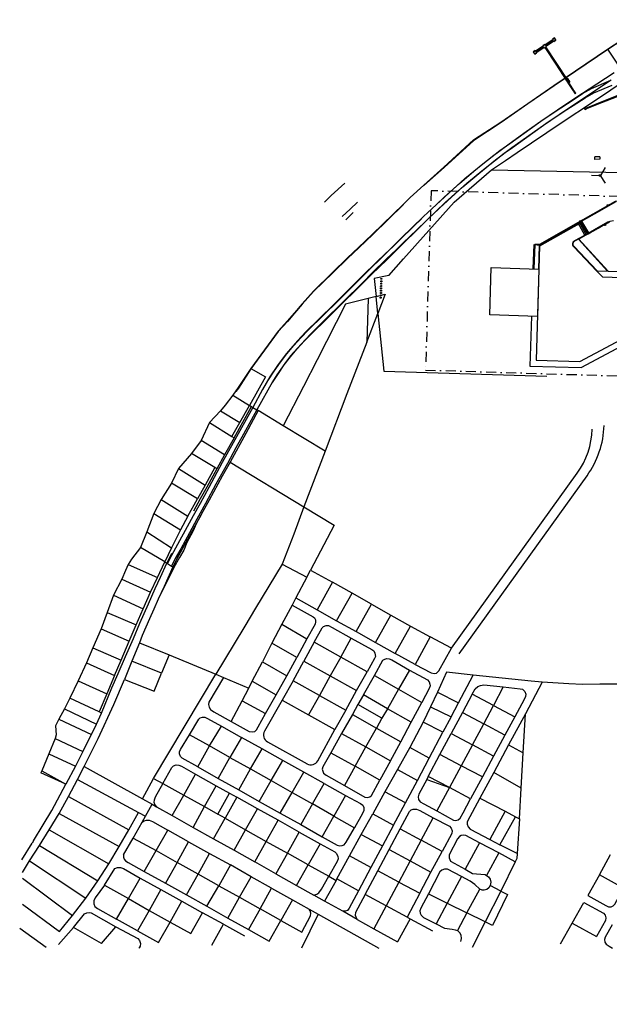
# Model space of a CAD drawing. Header units: metres. Extents: x 19327 to 24000, y 12000 to 18751.
# Tile 1 of 41: x 19327 to 20072, y 15055 to 16301. Entities that reach past the tile are written whole.
import ezdxf

# ---------------------------------------------------------------- set-up
doc = ezdxf.new("R2010")
doc.units = ezdxf.units.M
doc.linetypes.add('DASHDOT', pattern=[25.4, 12.7, -6.35, 0, -6.35])
for name, color, linetype in [('Gos-divisionline', 1, 'CONTINUOUS'), ('Keyplan-sh1$0$10-WEG', 254, 'CONTINUOUS'), ('Keyplan-sh1$0$101', 254, 'CONTINUOUS'), ('Keyplan-sh1$0$106', 254, 'CONTINUOUS'), ('Keyplan-sh1$0$107', 254, 'CONTINUOUS'), ('Keyplan-sh1$0$2', 254, 'CONTINUOUS'), ('Keyplan-sh1$0$20-KAVEL', 254, 'CONTINUOUS'), ('Keyplan-sh1$0$5-KUST', 254, 'CONTINUOUS'), ('Keyplan-sh1$0$706', 254, 'CONTINUOUS'), ('Keyplan-sh1$0$723', 254, 'CONTINUOUS'), ('Keyplan-sh1$0$725', 254, 'CONTINUOUS'), ('Keyplan-sh1$0$748', 254, 'CONTINUOUS'), ('Keyplan-sh1$0$749', 254, 'CONTINUOUS'), ('Keyplan-sh1$0$762', 254, 'CONTINUOUS'), ('Keyplan-sh1$0$779', 254, 'CONTINUOUS'), ('Keyplan-sh1$0$786', 254, 'CONTINUOUS'), ('Keyplan-sh1$0$New Runway', 2, 'CONTINUOUS'), ('Keyplan-sh1$0$RESA', 2, 'CONTINUOUS'), ('Keyplan-sh1$0$Z', 254, 'CONTINUOUS')]:
    doc.layers.add(name, color=color, linetype=linetype)

msp = doc.modelspace()

# ---------------------------------------------------------------- linework, layer by layer
at = {"layer": 'Gos-divisionline', "linetype": 'DASHDOT'}
msp.add_lwpolyline([(19839.8, 15858), (20256.3, 15845.3), (20263.2, 16072.2), (19846.8, 16084.9)], close=True, dxfattribs=at)
at = {"layer": 'Keyplan-sh1$0$10-WEG'}
msp.add_line((19704.1, 15169.4), (19780.6, 15126.5), dxfattribs=at)
for points in [[(19985.6, 16172.8), (20017.2, 16194.4), (20038.4, 16208.3), (20056.5, 16220.2), (20078.3, 16234.5)], [(19989, 16167.7), (20008.8, 16181.4), (20026.9, 16193.4), (20049.5, 16208.7), (20074.7, 16225.2)], [(19933.8, 16135.9), (19946.2, 16144.6), (19964.4, 16157.7), (19985.6, 16172.8)], [(19949.8, 16139.7), (19957.3, 16145.1), (19989, 16167.7)], [(19858.7, 16072.3), (19874.7, 16087), (19889.4, 16100.3), (19912.1, 16118.9), (19933.8, 16135.9)], [(19864.6, 16070), (19876.8, 16081), (19891.9, 16094.4), (19913.2, 16111.8), (19926.9, 16122.7), (19939.3, 16132.4), (19949.8, 16139.7)], [(19779.4, 15996.4), (19795, 16011), (19809.6, 16025.3), (19823, 16038.4), (19837.1, 16052.1), (19848.2, 16062.6), (19858.7, 16072.3)], [(19790, 15998.4), (19803.1, 16010.6), (19811.7, 16018.9), (19828.8, 16035.3), (19841.1, 16047.2), (19864.6, 16070)], [(19790, 15998.4), (19772.8, 15981.4), (19759.5, 15968), (19736.2, 15944.8)], [(19779.4, 15996.4), (19758.4, 15975.4), (19736.9, 15954.1), (19725, 15942.2)], [(19725, 15942.2), (19704.6, 15922), (19688.6, 15906.2), (19677.9, 15894.9), (19666.1, 15881.3)], [(19736.2, 15944.8), (19710.5, 15919.4), (19694.5, 15903.6), (19682.7, 15890.9), (19669.3, 15875.9)], [(19666.1, 15881.3), (19662.4, 15876.8), (19652.8, 15863.8), (19643, 15849.3), (19633.6, 15833.3), (19621.3, 15810.8)], [(19669.3, 15875.9), (19662, 15866.3), (19651.9, 15851.9), (19646.2, 15842.9), (19626.5, 15807.8)], [(19621.3, 15810.8), (19596.7, 15766), (19582.9, 15740.8)], [(19626.5, 15807.8), (19609.8, 15777), (19600, 15759.5), (19589.4, 15739.8)], [(19582.9, 15740.8), (19566, 15709.5), (19555, 15689.3), (19546.2, 15673.6)], [(19589.4, 15739.8), (19574.9, 15713.4), (19561.8, 15689.3), (19555.1, 15676.9), (19550.7, 15669.3)]]:
    msp.add_lwpolyline(points, dxfattribs=at)
at = {"layer": 'Keyplan-sh1$0$101'}
for p, q in [((20001, 16275.6), (19991.2, 16269.1)), ((19992.1, 16267.9), (20001.8, 16274.3)), ((20000.9, 16275.8), (20001, 16275.6)), ((20002.7, 16277.6), (20001, 16276.6)), ((20001.8, 16274.3), (20002.2, 16273.7)), ((20002.2, 16273.7), (20004.7, 16275.3)), ((20004.7, 16275.3), (20003.4, 16277.4)), ((19976.3, 16259.7), (19977.8, 16257.7)), ((19978.1, 16261.5), (19976.5, 16260.4)), ((19988.7, 16267.5), (19979.1, 16261)), ((19979.8, 16259.8), (19989.5, 16266.3)), ((19980.2, 16259.3), (19979.8, 16259.8)), ((19990.4, 16269.4), (19988.8, 16268.4)), ((19989.5, 16266.3), (19990, 16265.6)), ((19990, 16265.6), (19990.7, 16266)), ((19990.7, 16266), (20018.3, 16223.9)), ((19991.9, 16266.8), (19992.5, 16267.3)), ((20019.6, 16224.7), (19991.9, 16266.8)), ((19992.5, 16267.3), (19992.1, 16267.9)), ((19977.8, 16257.7), (19980.2, 16259.3)), ((20018.3, 16223.9), (20018.8, 16224.1)), ((20018.8, 16224.1), (20019.5, 16222.8)), ((20019.5, 16222.8), (20020.5, 16223.4)), ((20020.5, 16223.4), (20019.6, 16224.7))]:
    msp.add_line(p, q, dxfattribs=at)
for points in [[(20027.6, 16209.1), (20028.8, 16207.5), (20029.9, 16208.4), (20028.7, 16209.9)], [(20041.9, 16189.8), (20042.9, 16188), (20041.7, 16187.4), (20040.7, 16189.1)], [(20060, 16127.7), (20053.8, 16127.7)], [(20060, 16127.7), (20060, 16124.8), (20053.9, 16124.6), (20053.8, 16127.7)], [(20061.4, 16104.8), (20059.1, 16104.8), (20059.2, 16103.9), (20061.5, 16103.8)]]:
    msp.add_lwpolyline(points, dxfattribs=at)
for centre, radius, start, end in [((20001.4, 16276.1), 0.625, 130.3768, 209.3208), ((20003, 16277.2), 0.508, 32.0767, 122.554), ((19976.8, 16260), 0.573, 128.7467, 210.2614), ((19978.4, 16260.7), 0.778, 22.428, 109.7603), ((19989.2, 16267.9), 0.593, 129.391, 224.6653), ((19990.7, 16268.9), 0.566, 17.8001, 118.0641)]:
    msp.add_arc(centre, radius, start, end, dxfattribs=at)
at = {"layer": 'Keyplan-sh1$0$106'}
msp.add_lwpolyline([(20017.2, 16225.3), (20020.1, 16221.1), (20022.3, 16222.6), (20019.6, 16226.9)], dxfattribs=at)
at = {"layer": 'Keyplan-sh1$0$107'}
for points in [[(20020.3, 16221.4), (20019.7, 16222.3), (20019, 16223.7), (19991.8, 16265.3)], [(20020.5, 16221.6), (20019.8, 16222.5), (20019.1, 16223.8), (19991.9, 16265.5)], [(20028.5, 16208.8), (20027.1, 16210.9), (20026.7, 16211.5), (20020.3, 16221.3)], [(20021.2, 16220.5), (20027, 16211.7), (20027.3, 16211.2), (20028.7, 16209)], [(20142.1, 16200.8), (20142.4, 16207.1), (20142.4, 16208.9), (20142.4, 16213.1), (20164.8, 16212.6), (20096.3, 16214.2), (20087.9, 16210.8), (20086, 16206.5), (20062.8, 16197.2), (20041.9, 16188.9)], [(20041.8, 16188.1), (20062.9, 16196.7), (20086.6, 16206), (20089.6, 16205.9), (20092.3, 16205.8), (20093.8, 16205.9), (20126.5, 16204.8), (20126.5, 16202)]]:
    msp.add_lwpolyline(points, dxfattribs=at)
at = {"layer": 'Keyplan-sh1$0$2', "invisible_edges": 9}
for points in [[(24000.1, 11999.6), (20129, 16300.9), (20105, 16286.5), (20070.1, 16263.7)], [(24000.1, 11999.6), (20070.1, 16263.7), (20002.3, 16217.5), (19969.2, 16194.7)], [(24000.1, 11999.6), (19969.2, 16194.7), (19935.3, 16171.4), (19900.7, 16148.6)], [(24000.1, 11999.6), (19900.7, 16148.6), (19863.2, 16114.5), (19837.8, 16091.4)], [(23900.2, 12002.6), (19737.9, 16094.4), (19720.7, 16078.9), (19712, 16070.4)], [(24000.1, 11999.6), (19811.9, 16067.3), (19773.1, 16029.6), (19755.4, 16012.5)], [(24000.1, 11999.6), (19755.4, 16012.5), (19741.4, 15999.4), (19722.5, 15981.1)], [(24000.1, 11999.6), (19722.5, 15981.1), (19698.3, 15957.4), (19683.8, 15941.4)], [(24000.1, 11999.6), (19683.8, 15941.4), (19674.1, 15929.9), (19665.1, 15919.6)], [(24000.1, 11999.6), (19665.1, 15919.6), (19653.7, 15906.8), (19619, 15859.4)], [(24000.1, 11999.6), (19619, 15859.4), (19603.2, 15835.2), (19600.1, 15830.8)]]:
    msp.add_3dface(points, dxfattribs=at)
at = {"layer": 'Keyplan-sh1$0$20-KAVEL'}
for p, q in [((20000.9, 16276), (19991.1, 16269.5)), ((19992, 16268.3), (20001.7, 16274.7)), ((20003, 16278.3), (20000.4, 16276.6)), ((20000.4, 16276.6), (20000.9, 16276)), ((20001.7, 16274.7), (20002.1, 16274.1)), ((20002.1, 16274.1), (20004.6, 16275.7)), ((20004.6, 16275.7), (20003, 16278.3)), ((19978.5, 16262.2), (19975.9, 16260.5)), ((19975.9, 16260.5), (19977.6, 16258)), ((19977.6, 16258), (19980.1, 16259.7)), ((19978.9, 16261.5), (19978.5, 16262.2)), ((19988.6, 16267.9), (19978.9, 16261.5)), ((19979.7, 16260.2), (19989.5, 16266.6)), ((19980.1, 16259.7), (19979.7, 16260.2)), ((19990.7, 16270.1), (19988.3, 16268.5)), ((19988.3, 16268.5), (19988.6, 16267.9)), ((19989.5, 16266.6), (19989.9, 16266)), ((19989.9, 16266), (19990.6, 16266.4)), ((19990.6, 16266.4), (20018.2, 16224.3)), ((19991.1, 16269.5), (19990.7, 16270.1)), ((19991.9, 16267.2), (19992.4, 16267.6)), ((20019.5, 16225.1), (19991.9, 16267.2)), ((19992.4, 16267.6), (19992, 16268.3)), ((20070, 16264.1), (20083.4, 16244)), ((20022.2, 16223), (20019.4, 16227.3)), ((19876.1, 16070.3), (19923.2, 16111.3)), ((19923.2, 16111.3), (20088.6, 16108.1)), ((19812.1, 15998.6), (19876.1, 16070.3)), ((19793.3, 15977.5), (19812.1, 15998.6)), ((19767.1, 15948.5), (19765.5, 15893.1)), ((19777.3, 15951), (19767.1, 15948.5)), ((19779.7, 15929.7), (19777.3, 15951)), ((19765.5, 15893.1), (19779.7, 15929.7)), ((19779.7, 15929.7), (19787, 15856.4)), ((19787, 15856.4), (19993.1, 15850.1)), ((19596.4, 15826.1), (19617.3, 15813.3)), ((19597.9, 15772.3), (19619.9, 15811.8)), ((19605.2, 15791.5), (19617.3, 15813.3)), ((19617.3, 15813.3), (19619.9, 15811.8)), ((19619.9, 15811.8), (19621.3, 15810.8)), ((19580.7, 15806.4), (19605.2, 15791.5)), ((19621.3, 15810.8), (19626.5, 15807.8)), ((19626.5, 15807.8), (19628.3, 15806.6)), ((19659.9, 15787.5), (19628.3, 15806.6)), ((19566.9, 15791.6), (19595.1, 15774)), ((19595.1, 15774), (19605.2, 15791.5)), ((19712.8, 15755.2), (19659.9, 15787.5)), ((19595.1, 15774), (19597.9, 15772.3)), ((19585.6, 15750.5), (19556, 15768.7)), ((19597.9, 15772.3), (19585.6, 15750.5)), ((19573.3, 15734.7), (19544, 15752.3)), ((19585.6, 15750.5), (19575.9, 15733)), ((19712.8, 15755.2), (19686.1, 15684.7)), ((19592.8, 15741.6), (19686.1, 15684.7)), ((19527.6, 15733.4), (19561.4, 15712.5)), ((19573.3, 15734.7), (19561.4, 15712.5)), ((19575.9, 15733), (19573.3, 15734.7)), ((19551.6, 15694.9), (19518.7, 15715)), ((19561.4, 15712.5), (19551.6, 15694.9)), ((19505.5, 15694.2), (19539.4, 15673.1)), ((19539.4, 15673.1), (19551.6, 15694.9)), ((19496.4, 15676.5), (19530.2, 15655.6)), ((19539.4, 15673.1), (19530.2, 15655.6)), ((19487.3, 15653.1), (19518.6, 15633.2)), ((19530.2, 15655.6), (19518.6, 15633.2)), ((19510.1, 15615.2), (19479.6, 15633.4)), ((19518.6, 15633.2), (19510.1, 15615.2)), ((19518.6, 15625.7), (19512.7, 15613.6)), ((19463.8, 15612), (19500.9, 15595.6)), ((19500.9, 15595.6), (19510.1, 15615.2)), ((19510.1, 15615.2), (19512.7, 15613.6)), ((19512.7, 15613.6), (19513.7, 15613)), ((19513.7, 15613), (19518.8, 15610)), ((19658.5, 15612.2), (19689.6, 15595.9)), ((19518.8, 15610), (19520.5, 15608.8)), ((19689.6, 15595.9), (19694.4, 15604.9)), ((19694.4, 15604.9), (19722.3, 15589.4)), ((19456, 15593.5), (19491.9, 15577)), ((19491.9, 15577), (19500.9, 15595.6)), ((19689.6, 15595.9), (19675.9, 15569.6)), ((19722.3, 15589.4), (19702.8, 15554.6)), ((19746.9, 15575.6), (19722.3, 15589.4)), ((19482.9, 15556), (19491.9, 15577)), ((19727.3, 15540.8), (19746.9, 15575.6)), ((19771.5, 15561.7), (19746.9, 15575.6)), ((19445.3, 15573.2), (19482.9, 15556)), ((19675.9, 15569.6), (19671.1, 15560.4)), ((19675.9, 15569.6), (19702.8, 15554.6)), ((19437.5, 15551), (19473.8, 15535.4)), ((19473.8, 15535.4), (19482.9, 15556)), ((19671.1, 15560.4), (19658.3, 15536.3)), ((19702.8, 15554.6), (19727.3, 15540.8)), ((19752, 15527), (19771.5, 15561.7)), ((19771.5, 15561.7), (19796.1, 15547.9)), ((19727.3, 15540.8), (19752, 15527)), ((19776.6, 15513.3), (19796.1, 15547.9)), ((19796.1, 15547.9), (19820.8, 15533.9)), ((19429.8, 15530.5), (19465.2, 15514.8)), ((19465.2, 15514.8), (19473.8, 15535.4)), ((19658.3, 15536.3), (19645.6, 15512.2)), ((19658.3, 15536.3), (19689.9, 15518)), ((19752, 15527), (19776.6, 15513.3)), ((19801.4, 15499.5), (19820.8, 15533.9)), ((19820.8, 15533.9), (19845.5, 15520.3)), ((19454.9, 15490.9), (19465.2, 15514.8)), ((19478.2, 15512.8), (19468.7, 15489.7)), ((19478.2, 15512.8), (19515.6, 15497.6)), ((19645.6, 15512.2), (19633.5, 15488.6)), ((19677.3, 15494.3), (19645.6, 15512.2)), ((19689.9, 15518), (19677.3, 15494.3)), ((19699.2, 15513.5), (19686.1, 15489.6)), ((19732.6, 15494.5), (19699.2, 15513.5)), ((19732.6, 15494.5), (19745.9, 15518.6)), ((19776.6, 15513.3), (19801.4, 15499.5)), ((19845.5, 15520.3), (19826.8, 15485.6)), ((19419, 15506.3), (19454.9, 15490.9)), ((19411, 15487.7), (19446.5, 15471.6)), ((19446.5, 15471.6), (19454.9, 15490.9)), ((19468.7, 15489.7), (19459.3, 15466.4)), ((19506, 15474.3), (19468.7, 15489.7)), ((19515.6, 15497.6), (19506, 15474.3)), ((19515.6, 15497.6), (19574.6, 15473)), ((19620.6, 15464.1), (19633.5, 15488.6)), ((19633.5, 15488.6), (19664.5, 15470.9)), ((19664.5, 15470.9), (19677.3, 15494.3)), ((19672.3, 15464.9), (19686.1, 15489.6)), ((19686.1, 15489.6), (19719.4, 15471)), ((19732.6, 15494.5), (19719.4, 15471)), ((19766, 15476), (19732.6, 15494.5)), ((19826.8, 15485.6), (19801.4, 15499.5)), ((19752.7, 15452.4), (19766, 15476)), ((19819.4, 15478.3), (19805.6, 15454)), ((19400.7, 15464.8), (19437, 15448.4)), ((19446.5, 15471.6), (19437, 15448.4)), ((19496.1, 15341.3), (19574.6, 15473)), ((19574.6, 15473), (19584.4, 15468.9)), ((19584.4, 15468.9), (19616.3, 15455.5)), ((19616.3, 15455.5), (19620.6, 15464.1)), ((19620.6, 15464.1), (19651.1, 15447)), ((19651.1, 15447), (19664.5, 15470.9)), ((19672.3, 15464.9), (19658.4, 15440.2)), ((19705.6, 15446.2), (19672.3, 15464.9)), ((19719.4, 15471), (19705.6, 15446.2)), ((19719.4, 15471), (19752.7, 15452.4)), ((19761.3, 15447), (19775.1, 15471.4)), ((19775.1, 15471.4), (19805.6, 15454)), ((19881.5, 15436.8), (19900.2, 15471.9)), ((19987.4, 15463.1), (19966.2, 15423.1)), ((19430.2, 15424), (19443.4, 15455.8)), ((19608, 15439.6), (19616.3, 15455.5)), ((19738.9, 15427.8), (19752.7, 15452.4)), ((19805.6, 15454), (19791.6, 15429.4)), ((19805.6, 15454), (19835, 15437.3)), ((19854.9, 15450.5), (19846.3, 15431.9)), ((19854.9, 15450.5), (19881.5, 15436.8)), ((19937.9, 15457), (19925.7, 15433.7)), ((19427, 15425.3), (19390, 15442.8)), ((19437, 15448.4), (19427, 15425.3)), ((19593.9, 15413.2), (19608, 15439.6)), ((19606.4, 15436.5), (19608, 15439.6)), ((19608, 15439.6), (19637.7, 15423.4)), ((19658.4, 15440.2), (19636.2, 15401.1)), ((19637.7, 15423.4), (19651.1, 15447)), ((19658.4, 15440.2), (19692, 15421.8)), ((19705.6, 15446.2), (19692, 15421.8)), ((19705.6, 15446.2), (19738.9, 15427.8)), ((19761.3, 15447), (19754.3, 15434.6)), ((19791.6, 15429.4), (19761.3, 15447)), ((19821.7, 15412.4), (19835, 15437.3)), ((19898.8, 15447.8), (19886.6, 15424.7)), ((19925.7, 15433.7), (19898.8, 15447.8)), ((19383.2, 15429.2), (19423.8, 15410)), ((19430.2, 15424), (19427, 15425.3)), ((19738.9, 15427.8), (19725.3, 15403.1)), ((19754.3, 15434.6), (19747.5, 15422.3)), ((19784.7, 15417.5), (19754.3, 15434.6)), ((19791.6, 15429.4), (19784.7, 15417.5)), ((19821.7, 15412.4), (19791.6, 15429.4)), ((19846.3, 15431.9), (19836.7, 15412.3)), ((19846.3, 15431.9), (19872.1, 15419.3)), ((19872.1, 15419.3), (19881.5, 15436.8)), ((19886.6, 15424.7), (19872.2, 15398)), ((19886.6, 15424.7), (19913.4, 15410.4)), ((19913.4, 15410.4), (19925.7, 15433.7)), ((19925.7, 15433.7), (19952.8, 15419.2)), ((19376.4, 15416.2), (19417.5, 15396.9)), ((19423.8, 15410), (19430.2, 15424)), ((19593.9, 15413.2), (19616.7, 15400.5)), ((19692, 15421.8), (19725.3, 15403.1)), ((19747.5, 15422.3), (19733.7, 15398.1)), ((19747.5, 15422.3), (19778, 15404.9)), ((19784.7, 15417.5), (19778, 15404.9)), ((19808.5, 15387.7), (19821.7, 15412.4)), ((19836.7, 15412.3), (19819.8, 15380.3)), ((19861.8, 15399.7), (19836.7, 15412.3)), ((19872.1, 15419.3), (19861.8, 15399.7)), ((19952.8, 15419.2), (19940.1, 15396.1)), ((19966.2, 15423.1), (19944.9, 15383.6)), ((19963.4, 15373.6), (19966.2, 15423.1)), ((19417.5, 15396.9), (19423.8, 15410)), ((19566.9, 15382.3), (19581.7, 15407.5)), ((19581.7, 15407.5), (19607.1, 15393.2)), ((19703.6, 15363.6), (19725.3, 15403.1)), ((19764.5, 15381.1), (19778, 15404.9)), ((19778, 15404.9), (19808.5, 15387.7)), ((19899.1, 15383.7), (19913.4, 15410.4)), ((19940.1, 15396.1), (19913.4, 15410.4)), ((19371.4, 15391.6), (19406.6, 15375.2)), ((19406.6, 15375.2), (19417.5, 15396.9)), ((19566.9, 15382.3), (19541.4, 15396.6)), ((19607.1, 15393.2), (19592.6, 15367.7)), ((19633.1, 15378.5), (19607.1, 15393.2)), ((19640.1, 15387.5), (19690, 15359.6)), ((19733.7, 15398.1), (19720.3, 15373.6)), ((19733.7, 15398.1), (19764.5, 15381.1)), ((19795.4, 15363.3), (19808.5, 15387.7)), ((19844.4, 15367), (19861.8, 15399.7)), ((19858.1, 15371.6), (19872.2, 15398)), ((19872.2, 15398), (19899.1, 15383.7)), ((19940.1, 15396.1), (19925.8, 15369.6)), ((19406.6, 15375.2), (19397.1, 15356.8)), ((19551.8, 15356), (19566.9, 15382.3)), ((19592.6, 15367.7), (19566.9, 15382.3)), ((19618.6, 15353.3), (19633.1, 15378.5)), ((19659.5, 15364.1), (19633.1, 15378.5)), ((19751, 15356.7), (19764.5, 15381.1)), ((19764.5, 15381.1), (19795.4, 15363.3)), ((19819.8, 15380.3), (19804.3, 15352.5)), ((19844.4, 15367), (19819.8, 15380.3)), ((19899.1, 15383.7), (19884.9, 15357.3)), ((19925.8, 15369.6), (19899.1, 15383.7)), ((19944.9, 15383.6), (19926.1, 15348.6)), ((19944.9, 15383.6), (19963.4, 15373.6)), ((19363.7, 15372.3), (19397.1, 15356.8)), ((19577.5, 15341.3), (19592.6, 15367.7)), ((19592.6, 15367.7), (19618.6, 15353.3)), ((19644.8, 15338.5), (19659.5, 15364.1)), ((19685.8, 15349.1), (19659.5, 15364.1)), ((19720.3, 15373.6), (19751, 15356.7)), ((19795.4, 15363.3), (19782.2, 15339.2)), ((19829.5, 15338.4), (19844.4, 15367)), ((19843.3, 15343.8), (19858.1, 15371.6)), ((19884.9, 15357.3), (19858.1, 15371.6)), ((19925.8, 15369.6), (19911.7, 15343.3)), ((19960.7, 15329), (19963.4, 15373.6)), ((19354.7, 15350.7), (19385.1, 15334.1)), ((19397.1, 15356.8), (19385.1, 15334.1)), ((19400, 15339.9), (19408.4, 15356.3)), ((19408.4, 15356.3), (19482, 15315.5)), ((19551.8, 15356), (19577.5, 15341.3)), ((19603.8, 15326.9), (19618.6, 15353.3)), ((19618.6, 15353.3), (19644.8, 15338.5)), ((19751, 15356.7), (19737.4, 15332.3)), ((19782.2, 15339.2), (19751, 15356.7)), ((19804.3, 15352.5), (19788.4, 15324.2)), ((19804.3, 15352.5), (19829.5, 15338.4)), ((19884.9, 15357.3), (19870.1, 15329.6)), ((19911.7, 15343.3), (19884.9, 15357.3)), ((19385.1, 15334.1), (19353.4, 15348.3)), ((19388.3, 15318.5), (19400, 15339.9)), ((19400, 15339.9), (19477.1, 15298.2)), ((19482, 15315.5), (19496.1, 15341.3)), ((19496.1, 15341.3), (19507.8, 15334.9)), ((19534.2, 15320), (19549, 15346.6)), ((19549, 15346.6), (19575, 15332)), ((19577.5, 15341.3), (19603.8, 15326.9)), ((19629.6, 15312.1), (19644.8, 15338.5)), ((19644.8, 15338.5), (19671.4, 15323.5)), ((19671.4, 15323.5), (19685.8, 15349.1)), ((19711.8, 15334.7), (19685.8, 15349.1)), ((19814.3, 15310.4), (19829.5, 15338.4)), ((19843.3, 15343.8), (19841.4, 15339.9)), ((19841.4, 15339.9), (19870.1, 15329.6)), ((19870.1, 15329.6), (19843.3, 15343.8)), ((19911.7, 15343.3), (19896.8, 15315.4)), ((19926.1, 15348.6), (19908.6, 15316.4)), ((19960.7, 15329), (19926.1, 15348.6)), ((19507.8, 15334.9), (19534.2, 15320)), ((19560.3, 15305.6), (19575, 15332)), ((19575, 15332), (19592.1, 15322.7)), ((19603.8, 15326.9), (19629.6, 15312.1)), ((19697.1, 15309), (19711.8, 15334.7)), ((19711.8, 15334.7), (19738.6, 15319.8)), ((19870.1, 15329.6), (19854.3, 15300.1)), ((19896.8, 15315.4), (19870.1, 15329.6)), ((19958.6, 15289.9), (19960.7, 15329)), ((19376.8, 15296.9), (19388.3, 15318.5)), ((19388.3, 15318.5), (19464.6, 15276.3)), ((19482, 15315.5), (19494.3, 15308.6)), ((19482, 15315.5), (19494.3, 15308.6)), ((19519.4, 15294.4), (19534.2, 15320)), ((19534.2, 15320), (19560.3, 15305.6)), ((19577.4, 15295.8), (19592.1, 15322.7)), ((19601.4, 15317.5), (19586.4, 15290.9)), ((19592.1, 15322.7), (19601.4, 15317.5)), ((19627.3, 15302.8), (19601.4, 15317.5)), ((19656, 15297.3), (19671.4, 15323.5)), ((19671.4, 15323.5), (19697.1, 15309)), ((19738.6, 15319.8), (19723.8, 15293.6)), ((19788.4, 15324.2), (19773.1, 15296.5)), ((19814.3, 15310.4), (19788.4, 15324.2)), ((19908.6, 15316.4), (19940.4, 15299.6)), ((19485.6, 15293.3), (19494.3, 15308.6)), ((19494.3, 15308.6), (19499.8, 15305.3)), ((19499.8, 15305.3), (19519.4, 15294.4)), ((19546, 15279.3), (19560.3, 15305.6)), ((19560.3, 15305.6), (19577.4, 15295.8)), ((19612.4, 15276), (19627.3, 15302.8)), ((19653.5, 15288.4), (19627.3, 15302.8)), ((19629.6, 15312.1), (19656, 15297.3)), ((19697.1, 15309), (19682, 15282.8)), ((19723.8, 15293.6), (19697.1, 15309)), ((19799.3, 15282.1), (19814.3, 15310.4)), ((19364, 15276), (19376.8, 15296.9)), ((19376.8, 15296.9), (19452.3, 15254.9)), ((19464.6, 15276.3), (19477.1, 15298.2)), ((19477.1, 15298.2), (19485.6, 15293.3)), ((19481.7, 15286), (19485.6, 15293.3)), ((19519.4, 15294.4), (19546, 15279.3)), ((19571.7, 15264.6), (19586.4, 15290.9)), ((19586.4, 15290.9), (19577.4, 15295.8)), ((19586.4, 15290.9), (19612.4, 15276)), ((19638.3, 15261.5), (19653.5, 15288.4)), ((19680.1, 15273.4), (19653.5, 15288.4)), ((19656, 15297.3), (19682, 15282.8)), ((19709, 15267.5), (19723.8, 15293.6)), ((19723.8, 15293.6), (19750.2, 15278.9)), ((19758.6, 15270.4), (19773.1, 15296.5)), ((19773.1, 15296.5), (19799.3, 15282.1)), ((19834.4, 15263.3), (19849.6, 15291.5)), ((19940.4, 15299.6), (19921.3, 15264)), ((19933.9, 15257.3), (19953.4, 15292.6)), ((19940.4, 15299.6), (19953.4, 15292.6)), ((19953.4, 15292.6), (19958.6, 15289.9)), ((19958.6, 15289.9), (19955.7, 15246.1)), ((19351.9, 15256.5), (19364, 15276)), ((19364, 15276), (19439.6, 15233.3)), ((19452.3, 15254.9), (19464.6, 15276.3)), ((19470, 15265.7), (19481.7, 15286)), ((19499.1, 15250), (19514, 15275.9)), ((19540.2, 15261.2), (19514, 15275.9)), ((19546, 15279.3), (19571.7, 15264.6)), ((19598, 15250.3), (19612.4, 15276)), ((19612.4, 15276), (19638.3, 15261.5)), ((19682, 15282.8), (19709, 15267.5)), ((19799.3, 15282.1), (19785.3, 15256)), ((19793.8, 15251.2), (19807.7, 15277.4)), ((19807.7, 15277.4), (19834.4, 15263.3)), ((19458, 15244.6), (19470, 15265.7)), ((19470, 15265.7), (19499.1, 15250)), ((19571.7, 15264.6), (19598, 15250.3)), ((19665.1, 15246.7), (19680.1, 15273.4)), ((19680.1, 15273.4), (19706.5, 15258.6)), ((19743.9, 15243.3), (19758.6, 15270.4)), ((19758.6, 15270.4), (19785.3, 15256)), ((19834.4, 15263.3), (19820.2, 15236.9)), ((19860.9, 15248.8), (19834.4, 15263.3)), ((19921.3, 15264), (19933.9, 15257.3)), ((19329.3, 15238.4), (19342.5, 15259.5)), ((19339.2, 15236.8), (19351.9, 15256.5)), ((19344.2, 15262.1), (19342.5, 15259.5)), ((19351.9, 15256.5), (19425.7, 15211.6)), ((19439.6, 15233.3), (19452.3, 15254.9)), ((19525.8, 15235), (19540.2, 15261.2)), ((19540.2, 15261.2), (19566.7, 15246.4)), ((19598, 15250.3), (19623.9, 15235.6)), ((19623.9, 15235.6), (19638.3, 15261.5)), ((19638.3, 15261.5), (19665.1, 15246.7)), ((19706.5, 15258.6), (19691.5, 15232.1)), ((19785.3, 15256), (19770.8, 15228.6)), ((19779.6, 15224.1), (19793.8, 15251.2)), ((19793.8, 15251.2), (19820.2, 15236.9)), ((19908.2, 15259.9), (19890, 15226.2)), ((19932.3, 15246.9), (19908.2, 15259.9)), ((19955.7, 15246.1), (19933.9, 15257.3)), ((19484.2, 15223.6), (19499.1, 15250)), ((19499.1, 15250), (19525.8, 15235)), ((19552.3, 15220), (19566.7, 15246.4)), ((19566.7, 15246.4), (19593.1, 15231.7)), ((19665.1, 15246.7), (19650.4, 15220.6)), ((19691.5, 15232.1), (19665.1, 15246.7)), ((19727.8, 15214), (19743.9, 15243.3)), ((19770.8, 15228.6), (19743.9, 15243.3)), ((19846.7, 15222.5), (19860.9, 15248.8)), ((19932.3, 15246.9), (19916.8, 15218.6)), ((19953.2, 15235.5), (19932.3, 15246.9)), ((20059.7, 15219.4), (20073.8, 15244.8)), ((19330.4, 15222.3), (19339.2, 15236.8)), ((19339.2, 15236.8), (19410.5, 15189.8)), ((19425.7, 15211.6), (19439.6, 15233.3)), ((19434, 15206.1), (19447.2, 15227.1)), ((19525.8, 15235), (19510.9, 15208.9)), ((19552.3, 15220), (19525.8, 15235)), ((19593.1, 15231.7), (19578.4, 15205.3)), ((19619.2, 15216.8), (19593.1, 15231.7)), ((19650.4, 15220.6), (19623.9, 15235.6)), ((19676.8, 15205.7), (19691.5, 15232.1)), ((19691.5, 15232.1), (19717.5, 15217.5)), ((19770.8, 15228.6), (19755, 15199.2)), ((19820.2, 15236.9), (19806, 15210.1)), ((19820.2, 15236.9), (19846.7, 15222.5)), ((19953.2, 15235.5), (19934.9, 15198.5)), ((19330.4, 15215), (19393.5, 15167.6)), ((19464.3, 15189.2), (19479.1, 15215.2)), ((19479.1, 15215.2), (19505.2, 15200.6)), ((19484.2, 15223.6), (19510.9, 15208.9)), ((19537.7, 15193.8), (19552.3, 15220)), ((19578.4, 15205.3), (19552.3, 15220)), ((19604.6, 15190.8), (19619.2, 15216.8)), ((19645.1, 15202.5), (19619.2, 15216.8)), ((19650.4, 15220.6), (19676.8, 15205.7)), ((19717.5, 15217.5), (19726.8, 15212.2)), ((19727.8, 15214), (19726.8, 15212.2)), ((19755, 15199.2), (19727.8, 15214)), ((19763.6, 15194.5), (19779.6, 15224.1)), ((19806, 15210.1), (19779.6, 15224.1)), ((19832.5, 15195.9), (19846.7, 15222.5)), ((19885.5, 15217), (19867.3, 15183.4)), ((20090.3, 15202.4), (20059.7, 15219.4)), ((19410.5, 15189.8), (19425.7, 15211.6)), ((19434, 15206.1), (19464.3, 15189.2)), ((19505.2, 15200.6), (19490.5, 15174.3)), ((19505.2, 15200.6), (19531.9, 15185.8)), ((19510.9, 15208.9), (19537.7, 15193.8)), ((19563.5, 15179.5), (19578.4, 15205.3)), ((19578.4, 15205.3), (19604.6, 15190.8)), ((19630.7, 15176.3), (19645.1, 15202.5)), ((19645.1, 15202.5), (19671.6, 15187.4)), ((19676.8, 15205.7), (19698.4, 15193.6)), ((19726.8, 15212.2), (19712.2, 15185.8)), ((19806, 15210.1), (19790, 15180.2)), ((19806, 15210.1), (19832.5, 15195.9)), ((19892.2, 15171), (19908.3, 15201.1)), ((19934.9, 15198.5), (19921.6, 15205.7)), ((19393.5, 15167.6), (19410.5, 15189.8)), ((19449.3, 15163.1), (19464.3, 15189.2)), ((19464.3, 15189.2), (19490.5, 15174.3)), ((19537.7, 15193.8), (19563.5, 15179.5)), ((19590, 15164.6), (19604.6, 15190.8)), ((19604.6, 15190.8), (19630.7, 15176.3)), ((19712.2, 15185.8), (19698.4, 15193.6)), ((19790, 15180.2), (19763.6, 15194.5)), ((19832.5, 15195.9), (19816.6, 15165.7)), ((19843.5, 15195.3), (19867.3, 15183.4)), ((19934.9, 15198.5), (19915.3, 15159.7)), ((19330.4, 15182.2), (19377.1, 15147.4)), ((19516.9, 15159.5), (19531.9, 15185.8)), ((19531.9, 15185.8), (19558, 15171.2)), ((19563.5, 15179.5), (19590, 15164.6)), ((19630.7, 15176.3), (19615.8, 15150.2)), ((19656.9, 15161.5), (19630.7, 15176.3)), ((19671.6, 15187.4), (19656.9, 15161.5)), ((19671.6, 15187.4), (19692.8, 15175.7)), ((19692.8, 15175.7), (19704.1, 15169.4)), ((19735.1, 15173.1), (19712.2, 15185.8)), ((19790, 15180.2), (19774.3, 15150.9)), ((19816.6, 15165.7), (19790, 15180.2)), ((19867.3, 15183.4), (19853.3, 15157.4)), ((19867.3, 15183.4), (19892.2, 15171)), ((19377.1, 15147.4), (19393.5, 15167.6)), ((19475.8, 15148.5), (19449.3, 15163.1)), ((19490.5, 15174.3), (19475.8, 15148.5)), ((19490.5, 15174.3), (19516.9, 15159.5)), ((19543, 15145), (19558, 15171.2)), ((19584.4, 15156.6), (19558, 15171.2)), ((19590, 15164.6), (19615.8, 15150.2)), ((19704.1, 15169.4), (19683.2, 15126.5)), ((19753.2, 15162.9), (19735.1, 15173.1)), ((19820.6, 15163.5), (19804.2, 15134.3)), ((19816.6, 15165.7), (19820.6, 15163.5)), ((19820.6, 15163.5), (19848.5, 15148.4)), ((19892.2, 15171), (19880.2, 15148.9)), ((19915.3, 15159.7), (19892.2, 15171)), ((19326.7, 15151.9), (19360.1, 15127.6)), ((19394.9, 15152.6), (19375.9, 15131)), ((19430, 15132.5), (19394.9, 15152.6)), ((19430, 15132.5), (19448.2, 15153.6)), ((19502.1, 15133.4), (19516.9, 15159.5)), ((19516.9, 15159.5), (19543, 15145)), ((19569.6, 15130.1), (19584.4, 15156.6)), ((19584.4, 15156.6), (19610.8, 15142)), ((19642.2, 15135.3), (19656.9, 15161.5)), ((19656.9, 15161.5), (19683.5, 15146.7)), ((19753.2, 15162.9), (19774.3, 15150.9)), ((19774.3, 15150.9), (19804.2, 15134.3)), ((19915.3, 15159.7), (19898.7, 15127.2)), ((20010.4, 15132), (20025.2, 15158)), ((20025.2, 15158), (20055.8, 15141)), ((19475.8, 15148.5), (19502.1, 15133.4)), ((19615.8, 15150.2), (19642.2, 15135.3))]:
    msp.add_line(p, q, dxfattribs=at)
at = {"layer": 'Keyplan-sh1$0$20-KAVEL', "lineweight": -2}
for p, q in [((20018.2, 16224.3), (20020, 16221.6)), ((20018.5, 16226.7), (20019.4, 16227.3)), ((20022.2, 16223), (20020, 16221.6)), ((19872.5, 15505.9), (20031.7, 15727.7)), ((19882.2, 15498.9), (20044, 15724.3))]:
    msp.add_line(p, q, dxfattribs=at)
at = {"layer": 'Keyplan-sh1$0$20-KAVEL'}
for points in [[(20011.1, 16171), (20052.1, 16197.9), (20116.6, 16241.2)], [(19923.2, 16111.3), (19941, 16123.3), (19955.8, 16133.4), (20011.1, 16171)], [(19793.3, 15977.5), (19774.9, 15974), (19777.3, 15951)], [(19767.1, 15948.5), (19738.7, 15941.4), (19702.8, 15871.1)], [(19777.3, 15951), (19788.7, 15953.9), (19779.7, 15929.7)], [(19765.5, 15893.1), (19740.5, 15827.8), (19712.8, 15755.2)], [(19702.8, 15871.1), (19685.5, 15837.2), (19659.9, 15787.5)], [(19618.9, 15859.9), (19637.6, 15849.4), (19617.3, 15813.3)], [(19628.3, 15806.6), (19612.5, 15777.8), (19592.8, 15741.6)], [(19592.8, 15741.6), (19582.9, 15723.7), (19577.4, 15713.6)], [(19575.9, 15733), (19563.2, 15710), (19555.1, 15695.2), (19546.5, 15679.6)], [(19577.4, 15713.6), (19566.4, 15693.5), (19558.4, 15679.1), (19550.4, 15664.3), (19543.4, 15651.9)], [(19556.1, 15674.8), (19550.4, 15664.3), (19545.5, 15653.8)], [(19686.1, 15684.7), (19673.3, 15650.5), (19658.5, 15612.2)], [(19686.1, 15684.7), (19724.3, 15661.5), (19711.2, 15637), (19694.4, 15604.9)], [(19546.2, 15673.6), (19518.6, 15623.4), (19516.5, 15619.4), (19513.7, 15613)], [(19550.7, 15669.3), (19541.3, 15652.1), (19530.3, 15631.9), (19523.3, 15619.7), (19518.8, 15610)], [(19543.4, 15651.9), (19528, 15623.6), (19520.5, 15608.8)], [(19545.5, 15653.8), (19538.2, 15639.7), (19534.3, 15630.2), (19528.6, 15620.7), (19521.6, 15608)], [(19470.5, 15518.3), (19478.7, 15537.7), (19489.7, 15562.3), (19497.9, 15581.5), (19504.6, 15595.7), (19512.7, 15613.6)], [(19658.5, 15612.2), (19624.9, 15556.7), (19611.3, 15534)], [(19520.5, 15608.8), (19509.4, 15584.3), (19501.8, 15567.9), (19496.2, 15555.5)], [(19521.6, 15608), (19511.9, 15588.3), (19501.8, 15567.9), (19496.2, 15555.5)], [(19496.2, 15555.5), (19490.8, 15543.3), (19481.7, 15522.2), (19478.2, 15512.8)], [(19671.1, 15560.4), (19697.6, 15545.9), (19699.3, 15544.6), (19700.6, 15542), (19700.9, 15539.2), (19700.3, 15536.6), (19689.9, 15518)], [(19611.3, 15534), (19585.8, 15491.4), (19574.6, 15473)], [(19699.2, 15513.5), (19709.2, 15531.8), (19711, 15533.5), (19714.2, 15534.7), (19717, 15534.6), (19721.6, 15532.2), (19745.9, 15518.6)], [(19443.4, 15455.8), (19451.4, 15473.9), (19460.4, 15495.4), (19470.5, 15518.3)], [(19745.9, 15518.6), (19772, 15504.5), (19774.4, 15502.6), (19775.8, 15499.6), (19776.4, 15495.5), (19775.4, 15493.1), (19766, 15476)], [(19826.8, 15485.6), (19847, 15474.7), (19850.7, 15474), (19853.8, 15474.6), (19856.5, 15477.4), (19872.5, 15505.9), (19845.5, 15520.3)], [(19775.1, 15471.4), (19786, 15490.7), (19788.3, 15492.2), (19791, 15492.9), (19794, 15492.7), (19797.1, 15491.1), (19819.4, 15478.3)], [(19819.4, 15478.3), (19842.1, 15465.9), (19844.4, 15463.4), (19845.4, 15460.5), (19845.5, 15458.2), (19844.6, 15455.2), (19835, 15437.3)], [(19900.2, 15471.9), (19866.4, 15475.6), (19854.9, 15450.5)], [(19408.4, 15356.3), (19425.9, 15391.7), (19445.8, 15434.6), (19459.3, 15466.4)], [(19459.3, 15466.4), (19496.7, 15451.7), (19506, 15474.3)], [(19584.4, 15468.9), (19565.8, 15437.6), (19565.5, 15434.6), (19566.1, 15431.3), (19567.9, 15428.6), (19572.1, 15425.5), (19593.9, 15413.2)], [(19987.4, 15463.1), (19973.4, 15464.1), (19900.2, 15471.9)], [(20038.1, 15460.1), (20021.1, 15460.8), (19987.4, 15463.1)], [(19898.8, 15447.8), (19902.6, 15454.4), (19906, 15457.7), (19909.4, 15459), (19913.7, 15459.7), (19937.9, 15457)], [(19937.9, 15457), (19959.5, 15454.8), (19962.5, 15454), (19965.2, 15451.4), (19966.5, 15447.9), (19966.2, 15444.7), (19964.6, 15441.2), (19952.8, 15419.2)], [(20169.1, 15459.9), (20099.1, 15460.7), (20060.2, 15460.3), (20038.1, 15460.1)], [(19541.4, 15396.6), (19553, 15416.4), (19554.9, 15417.9), (19557.8, 15418.7), (19560.9, 15418.6), (19564, 15417.2), (19581.7, 15407.5)], [(19616.7, 15400.5), (19621, 15400.1), (19623.9, 15400.7), (19626.1, 15402.8), (19628.4, 15406.6), (19637.7, 15423.4)], [(19551.8, 15356), (19532.2, 15366.7), (19530.2, 15368.9), (19528.9, 15372.3), (19528.9, 15374.9), (19530.1, 15378), (19541.4, 15396.6)], [(19720.3, 15373.6), (19709.9, 15355.7), (19709.3, 15352.8), (19709.8, 15350.3), (19711, 15347.9), (19714.3, 15345.5), (19737.4, 15332.3)], [(19507.8, 15334.9), (19518.9, 15355), (19521.3, 15357.1), (19524.5, 15358.4), (19528, 15358.1), (19531.2, 15356.7), (19549, 15346.6)], [(19737.4, 15332.3), (19763, 15317.7), (19766.4, 15317.1), (19769.5, 15317.8), (19771.6, 15319.7), (19782.2, 15339.2)], [(19841.4, 15339.9), (19831.2, 15321.2), (19830.5, 15318), (19831, 15314.6), (19832.9, 15311.8), (19837.6, 15309), (19854.3, 15300.1)], [(19344.2, 15262.1), (19356.5, 15282.5), (19367.5, 15300.8), (19385.1, 15334.1)], [(19507.8, 15334.9), (19498, 15317.5), (19496.7, 15313.9), (19496.5, 15311.1), (19497.7, 15307.8), (19499.8, 15305.3)], [(19738.6, 15319.8), (19757.6, 15309.5), (19760.4, 15307.3), (19762, 15304.4), (19761.8, 15300.6), (19760.2, 15296.9), (19750.2, 15278.9)], [(19854.3, 15300.1), (19875.2, 15288.5), (19878.3, 15288), (19881, 15288.7), (19883.7, 15290.9), (19887.5, 15297.5), (19896.8, 15315.4)], [(19908.6, 15316.4), (19892.3, 15286.3), (19892.3, 15283.3), (19893.6, 15280.1), (19896.2, 15277.2), (19921.3, 15264)], [(19807.7, 15277.4), (19819.7, 15299.4), (19821.6, 15301.5), (19824.3, 15302.5), (19828.2, 15302.4), (19832.6, 15300.6), (19849.6, 15291.5)], [(19481.7, 15286), (19484.3, 15287.6), (19487.1, 15288.5), (19490.4, 15288.6), (19494.5, 15286.9), (19514, 15275.9)], [(19849.6, 15291.5), (19870, 15280.7), (19872.2, 15278.4), (19873.6, 15274.9), (19873.1, 15271.5), (19860.9, 15248.8)], [(19709, 15267.5), (19727.9, 15256.9), (19731.4, 15256.1), (19734.6, 15256.2), (19737.1, 15257.4), (19739.6, 15260.7), (19750.2, 15278.9)], [(19908.2, 15259.9), (19890.6, 15269.2), (19888, 15269.5), (19885, 15268.8), (19882.7, 15267.6), (19880.4, 15264.6), (19869.6, 15244.4), (19869.8, 15240.6), (19871.5, 15236.7), (19890, 15226.2)], [(19706.5, 15258.6), (19725, 15248.4), (19727, 15246.7), (19729, 15242.9), (19729.2, 15239.3), (19727.9, 15236.1), (19717.5, 15217.5)], [(19458, 15244.6), (19458.1, 15241.7), (19458.9, 15239), (19460.4, 15236.9), (19463.8, 15234.8), (19484.2, 15223.6)], [(19955.7, 15246.1), (19955.3, 15240), (19953.2, 15235.5)], [(19447.2, 15227.1), (19450.5, 15228.5), (19454.2, 15228.7), (19457.8, 15227.2), (19479.1, 15215.2)], [(19885.5, 15217), (19867.8, 15226.5), (19864, 15226.5), (19860.6, 15225.1), (19858.1, 15222.9), (19843.5, 15195.3)], [(19890, 15226.2), (19899.4, 15220.8), (19904.3, 15220.6), (19915.2, 15219.5), (19916.8, 15218.6)], [(19698.4, 15193.6), (19702.3, 15194.6), (19705.1, 15196.3), (19708.4, 15201.2), (19717.5, 15217.5)], [(19908.3, 15201.1), (19902, 15206.9), (19896.2, 15211.3), (19885.5, 15217)], [(19916.8, 15218.6), (19919.3, 15216.8), (19921.5, 15213.6), (19922.4, 15209.9), (19921.6, 15205.7)], [(20059.7, 15219.4), (20045, 15193.1), (20067.6, 15180.3), (20071.3, 15178.8), (20074.4, 15178.9), (20077.2, 15180.1), (20079.1, 15182), (20090.3, 15202.4)], [(19434, 15206.1), (19422.3, 15190), (19420.4, 15186.3), (19420.3, 15182.7), (19421.8, 15179.2), (19424.9, 15176.7), (19449.3, 15163.1)], [(19921.6, 15205.7), (19919.8, 15202.6), (19917.4, 15200.8), (19914.1, 15199.9), (19911.4, 15200), (19908.3, 15201.1)], [(19755, 15199.2), (19743.2, 15176.9), (19741.1, 15174.3), (19738.3, 15173.2), (19735.1, 15173.1)], [(19763.6, 15194.5), (19751.4, 15171.6), (19750.9, 15168.4), (19751.5, 15165.9), (19753.2, 15162.9)], [(19843.5, 15195.3), (19833.7, 15177.2), (19832.7, 15173.6), (19833.1, 15170.8), (19834.4, 15168.2), (19837.4, 15165.4), (19853.3, 15157.4)], [(19934.9, 15198.5), (19943.6, 15194.2), (19924.3, 15155.3), (19915.3, 15159.7)], [(19683.5, 15146.7), (19694.5, 15167.2), (19694.9, 15170.8), (19694, 15173.6), (19692.8, 15175.7)], [(20025.2, 15158), (20039.8, 15184.2), (20064.8, 15170.6), (20067, 15168.1), (20067.9, 15164.7), (20067.2, 15161.3), (20055.8, 15141)], [(19394.9, 15152.6), (19408.7, 15169.8), (19411.4, 15171.3), (19414.4, 15171.7), (19417, 15171.2), (19448.2, 15153.6)], [(19448.2, 15153.6), (19476, 15138.6), (19478.4, 15136.2), (19479.6, 15132.5), (19479, 15129.1), (19477.8, 15126.8), (19477.5, 15126.5)], [(19853.3, 15157.4), (19864, 15151.9), (19873.5, 15150.6), (19877.3, 15149.8), (19880.2, 15148.9)], [(20075.7, 15156.1), (20067, 15140.5), (20066.1, 15137.5), (20066.7, 15133.9), (20068.1, 15131.6), (20071.9, 15129), (20076.4, 15126.5)], [(19884.4, 15135), (19885.3, 15138.7), (19885, 15142.9), (19883.3, 15145.9), (19880.2, 15148.9)]]:
    msp.add_lwpolyline(points, dxfattribs=at)
at = {"layer": 'Keyplan-sh1$0$20-KAVEL', "lineweight": -2}
for centre, radius in [((19950.6, 15791.4), 115), ((19950.5, 15786), 100)]:
    msp.add_arc(centre, radius, 324.3238, 358.3065, dxfattribs=at)
at = {"layer": 'Keyplan-sh1$0$20-KAVEL'}
for centre, start, end in [((19644.9, 15396.2), 150.4997, 240.8363), ((19694.8, 15368.4), 240.8363, 331.2553)]:
    msp.add_arc(centre, 10, start, end, dxfattribs=at)
at = {"layer": 'Keyplan-sh1$0$5-KUST'}
for p, q in [((19653.5, 15907.3), (19618.9, 15859.9)), ((19580.7, 15806.4), (19566.9, 15791.6)), ((19566.9, 15791.6), (19556, 15768.7)), ((19556, 15768.7), (19544, 15752.3)), ((19544, 15752.3), (19527.6, 15733.4)), ((19527.6, 15733.4), (19518.7, 15715)), ((19518.7, 15715), (19505.5, 15694.2)), ((19505.5, 15694.2), (19496.4, 15676.5)), ((19496.4, 15676.5), (19487.3, 15653.1)), ((19487.3, 15653.1), (19479.6, 15633.4)), ((19456, 15593.5), (19445.3, 15573.2)), ((19445.3, 15573.2), (19437.5, 15551)), ((19437.5, 15551), (19429.8, 15530.5)), ((19429.8, 15530.5), (19419, 15506.3)), ((19419, 15506.3), (19411, 15487.7)), ((19411, 15487.7), (19400.7, 15464.8)), ((19400.7, 15464.8), (19390, 15442.8)), ((19390, 15442.8), (19383.2, 15429.2)), ((19383.2, 15429.2), (19376.4, 15416.2)), ((19371.4, 15391.6), (19363.7, 15372.3)), ((19363.7, 15372.3), (19354.7, 15350.7)), ((19354.7, 15350.7), (19353.4, 15348.3))]:
    msp.add_line(p, q, dxfattribs=at)
for points in [[(20070, 16264.1), (20104.8, 16287), (20128.9, 16301.3)], [(19969, 16195.2), (20002.2, 16217.9), (20070, 16264.1)], [(19900.5, 16149.1), (19935.1, 16171.8), (19969, 16195.2)], [(19811.8, 16067.8), (19820.5, 16076.2), (19837.7, 16091.8), (19863, 16114.9), (19900.5, 16149.1)], [(19741.3, 15999.9), (19755.2, 16012.9), (19772.9, 16030.1), (19811.8, 16067.8)], [(19741.3, 15999.9), (19722.3, 15981.6), (19698.1, 15957.8), (19683.7, 15941.8), (19674, 15930.4), (19664.9, 15920), (19653.5, 15907.3)], [(19618.9, 15859.9), (19603, 15835.7), (19596.4, 15826.1)], [(19596.4, 15826.1), (19586.4, 15813.5), (19580.7, 15806.4)], [(19479.6, 15633.4), (19467.9, 15618.7), (19463.8, 15612)], [(19463.8, 15612), (19460.4, 15604.4), (19456, 15593.5)], [(19376.4, 15416.2), (19371.8, 15407.7), (19373, 15396.4), (19371.4, 15391.6)]]:
    msp.add_lwpolyline(points, dxfattribs=at)
at = {"layer": 'Keyplan-sh1$0$706'}
for points in [[(19983.9, 16015.4), (20034.1, 16044)], [(19984.1, 16015.3), (20034.1, 16043.9)], [(19984.2, 16015.2), (20034.2, 16043.8)], [(19984.4, 16015.2), (20034.3, 16043.6)], [(20028.5, 16021.8), (20042.8, 16029.5)], [(20028.6, 16021.7), (20042.9, 16029.4)], [(20028.6, 16021.6), (20043, 16029.2)], [(20028.7, 16021.4), (20043, 16029.1)], [(19983, 15985.8), (19983.9, 16015.4)], [(19983.1, 15985.8), (19984.1, 16015.3)], [(19983.3, 15985.8), (19984.2, 16015.2)], [(19983.4, 15985.8), (19984.4, 16015.2)], [(20027.3, 16014), (20056.1, 15983.6)], [(20027.4, 16014.1), (20056.3, 15983.6)], [(20027.5, 16014.2), (20056.5, 15983.6)], [(20027.6, 16014.3), (20056.7, 15983.6)]]:
    msp.add_lwpolyline(points, dxfattribs=at)
for points in [[(20025.9, 16019, 0.056817), (20025.6, 16017.5)], [(20025.6, 16017.5, 0.070353), (20025.8, 16016.1)], [(20026, 16019, 0.056817), (20025.8, 16017.5)], [(20025.8, 16017.5, 0.069636), (20025.9, 16016.1)], [(20025.8, 16016.1, 0.088722), (20027.3, 16013.9)], [(20026.8, 16020.6, 0.129949), (20025.9, 16019)], [(20026.1, 16018.9, 0.056817), (20025.9, 16017.5)], [(20025.9, 16017.5, 0.068877), (20026.1, 16016.2)], [(20025.9, 16016.1, 0.088249), (20027.4, 16014.1)], [(20026.9, 16020.5, 0.129949), (20026, 16019)], [(20027, 16020.4, 0.129949), (20026.1, 16018.9)], [(20026.3, 16018.9, 0.056817), (20026.1, 16017.5)], [(20026.1, 16017.5, 0.068072), (20026.2, 16016.2)], [(20026.1, 16016.2, 0.087753), (20027.5, 16014.2)], [(20026.2, 16016.2, 0.087233), (20027.6, 16014.3)], [(20027.1, 16020.3, 0.129949), (20026.3, 16018.9)], [(20028.5, 16021.8, 0.106724), (20026.8, 16020.6)], [(20028.6, 16021.7, 0.106724), (20026.9, 16020.5)], [(20028.7, 16021.6, 0.106724), (20027, 16020.4)], [(20028.7, 16021.4, 0.106724), (20027.1, 16020.3)]]:
    msp.add_lwpolyline(points, format="xyb", dxfattribs=at)
at = {"layer": 'Keyplan-sh1$0$723'}
for centre in [(20070.3, 16066.2), (20035.4, 16046.1), (20066.7, 16041.8)]:
    msp.add_circle(centre, 1, dxfattribs=at)
at = {"layer": 'Keyplan-sh1$0$725'}
for points in [[(20033.1, 16023.5), (20069.9, 15983.2)], [(19783.3, 15974), (19784.5, 15974), (19784.5, 15972.8), (19783.3, 15972.8), (19783.3, 15974)], [(19784.1, 15960.8), (19782.9, 15960.8), (19783, 15962.1), (19784.2, 15962), (19784.1, 15960.8)], [(19783.1, 15965), (19784.3, 15965), (19784.2, 15963.8), (19783, 15963.8), (19783.1, 15965)], [(19783, 15963.8), (19783.1, 15965), (19784.3, 15965), (19784.2, 15963.8), (19783, 15963.8)], [(19783.1, 15966.8), (19783.1, 15968), (19784.3, 15968), (19784.3, 15966.8), (19783.1, 15966.8)], [(19783.2, 15969.8), (19783.2, 15971), (19784.5, 15971), (19784.4, 15969.8), (19783.2, 15969.8)], [(19782.6, 15950.1), (19783.8, 15950.1), (19783.8, 15948.9), (19782.6, 15948.9), (19782.6, 15950.1)], [(19782.7, 15951.9), (19782.7, 15953.1), (19783.9, 15953.1), (19783.9, 15951.8), (19782.7, 15951.9)], [(19782.8, 15957.9), (19782.9, 15959.1), (19784.1, 15959), (19784.1, 15957.8), (19782.8, 15957.9)], [(19782.8, 15956.1), (19784, 15956), (19784, 15954.8), (19782.8, 15954.9), (19782.8, 15956.1)]]:
    msp.add_lwpolyline(points, dxfattribs=at)
at = {"layer": 'Keyplan-sh1$0$748', "ltscale": 7500}
for p, q in [((20041.2, 16028.7), (20032.6, 16043.7)), ((20042.9, 16029.7), (20034.4, 16044.8))]:
    msp.add_line(p, q, dxfattribs=at)
at = {"layer": 'Keyplan-sh1$0$748'}
for p, q in [((20044.4, 16030.6), (20035.9, 16045.6)), ((20046.2, 16031.6), (20037.6, 16046.6))]:
    msp.add_line(p, q, dxfattribs=at)
at = {"layer": 'Keyplan-sh1$0$749'}
for points in [[(20049.8, 16214.3), (20074.1, 16225)], [(20038.4, 16207.8), (20049.8, 16214.3)], [(20052.8, 16208.9), (20075.8, 16218.6)], [(20010.7, 16189.6), (20027.6, 16200.8)], [(20027.6, 16200.8), (20038.4, 16207.8)], [(20031, 16195.9), (20041.8, 16202.6)], [(20041.8, 16202.6), (20052.8, 16208.9)], [(19988.6, 16174.9), (20010.7, 16189.6)], [(20013.9, 16184.7), (20031, 16195.9)], [(19967.1, 16159.9), (19988.6, 16174.9)], [(19992.1, 16169.9), (20013.9, 16184.7)], [(19945.4, 16144.4), (19967.1, 16159.9)], [(19970.5, 16154.9), (19992.1, 16169.9)], [(19949.1, 16139.6), (19970.5, 16154.9)], [(19924.5, 16128.7), (19945.4, 16144.4)], [(19928.2, 16123.9), (19949.1, 16139.6)], [(19903.6, 16111.6), (19924.5, 16128.7)], [(19907.3, 16106.8), (19928.2, 16123.9)], [(19882.9, 16094.1), (19903.6, 16111.6)], [(19887.1, 16089.7), (19907.3, 16106.8)], [(19863.5, 16076.6), (19882.9, 16094.1)], [(19867.7, 16072.1), (19887.1, 16089.7)], [(19853.7, 16067.5), (19863.5, 16076.6)], [(19734.6, 16052.4), (19744.4, 16061.6)], [(19744.4, 16061.6), (19753.8, 16070.5)], [(19848.5, 16054.2), (19857.9, 16063.1)], [(19857.9, 16063.1), (19867.7, 16072.1)], [(19738.9, 16048), (19748.5, 16057.3)], [(19825.4, 16040.3), (19834.6, 16049.3)], [(19806.5, 16021.8), (19825.4, 16040.3)], [(19810.7, 16017.3), (19829.6, 16035.9)], [(19829.6, 16035.9), (19838.8, 16045)], [(19786.4, 16002), (19806.5, 16021.8)], [(19790.7, 15997.6), (19810.7, 16017.3)], [(19767.5, 15983.4), (19786.4, 16002)], [(19771.5, 15978.8), (19790.7, 15997.6)], [(19748.5, 15964.4), (19767.5, 15983.4)], [(19752.8, 15960.2), (19771.5, 15978.8)], [(19729.7, 15945.9), (19748.5, 15964.4)], [(19733.9, 15941.6), (19752.8, 15960.2)], [(19710.4, 15926.9), (19729.7, 15945.9)], [(19714.5, 15922.5), (19733.9, 15941.6)], [(19691.9, 15908.7), (19710.4, 15926.9)], [(19696, 15904.2), (19714.5, 15922.5)], [(19673.3, 15889.2), (19682.3, 15898.9)], [(19682.3, 15898.9), (19691.9, 15908.7)], [(19686.9, 15894.8), (19692.7, 15900.9)], [(19692.7, 15900.9), (19696, 15904.2)], [(19664.4, 15878.4), (19673.3, 15889.2)], [(19677.7, 15885), (19686.9, 15894.8)], [(19656.4, 15868), (19664.4, 15878.4)], [(19661.3, 15864.4), (19669.3, 15874.9)], [(19669.3, 15874.9), (19677.7, 15885)], [(19648.6, 15856.7), (19656.4, 15868)], [(19653.8, 15853.6), (19661.3, 15864.4)], [(19641.4, 15845.5), (19648.6, 15856.7)], [(19646.5, 15842.3), (19653.8, 15853.6)]]:
    msp.add_lwpolyline(points, dxfattribs=at)
at = {"layer": 'Keyplan-sh1$0$762'}
msp.add_circle((20061.2, 16104.2), 0.35, dxfattribs=at)
at = {"layer": 'Keyplan-sh1$0$779'}
for points in [[(20034.2, 16044.7), (20063, 16061.1)], [(20063, 16061.1), (20080.9, 16071.2)], [(19984.2, 16016.2), (20035.7, 16045.5)], [(20033.1, 16023.5), (20066.3, 16042.4)], [(20066.3, 16042.4), (20072.5, 16045.2)], [(19976, 15986), (19977.2, 16016.7)], [(19977.2, 16016.7), (19984.2, 16016.2)]]:
    msp.add_lwpolyline(points, dxfattribs=at)
for points in [[(20052.1, 16034.2, 0.001012), (20057.9, 16037.5)], [(20057.9, 16037.5, 0.000577), (20066.7, 16042.6)], [(20068.3, 16043.4, 0.003311), (20066.7, 16042.6)], [(20069.5, 16044, 0.027471), (20068.3, 16043.4)], [(20072.1, 16045, 0.013183), (20069.5, 16044)], [(20042.8, 16029.5, 0.000645), (20051.9, 16034.6, 0.000645)], [(20043, 16029.1, 0.000645), (20052.1, 16034.2)]]:
    msp.add_lwpolyline(points, format="xyb", dxfattribs=at)
at = {"layer": 'Keyplan-sh1$0$786'}
for points in [[(20067.1, 16114.4), (20061.2, 16104.2)], [(20049.6, 16104.4), (20061.2, 16104.2)], [(20067.2, 16094.5), (20061.2, 16104.2)]]:
    msp.add_lwpolyline(points, dxfattribs=at)
at = {"layer": 'Keyplan-sh1$0$New Runway'}
for p, q in [((19983, 15985.8), (19979.5, 15870.4)), ((20056.1, 15983.6), (20063.4, 15975.9)), ((20056.1, 15983.6), (20169.1, 15980.2)), ((20056.1, 15983.6), (20063.4, 15975.9)), ((20063.4, 15975.9), (20162.5, 15972.9)), ((19973.7, 15926.1), (19971.7, 15863.1)), ((20034.9, 15868.7), (20147.2, 15929)), ((20036.7, 15861.1), (20147.7, 15920.8)), ((19971.7, 15863.1), (20036.7, 15861.1)), ((19979.5, 15870.4), (20034.9, 15868.7))]:
    msp.add_line(p, q, dxfattribs=at)
at = {"layer": 'Keyplan-sh1$0$RESA', "linetype": 'Continuous'}
for p, q in [((19921.2, 15927.7), (19923, 15987.7)), ((19923, 15987.7), (19983, 15985.8)), ((19983, 15985.8), (19981.2, 15925.9)), ((19981.2, 15925.9), (19921.2, 15927.7))]:
    msp.add_line(p, q, dxfattribs=at)
at = {"layer": 'Keyplan-sh1$0$Z'}
msp.add_line((20038.7, 16048.1), (19983.7, 16016.9), dxfattribs=at)
for points in [[(20096.1, 16108.2), (20096.1, 16079.7), (20095.6, 16077.2), (20094.1, 16074.7), (20092.6, 16073.5), (20079.5, 16071.1), (20038.7, 16048.1)], [(20077.3, 16046.9), (20073, 16046.1), (20069.8, 16045), (20033, 16023.9), (20070.8, 15983.2)], [(19983.7, 16016.9), (19978.2, 16017), (19976.8, 15986)]]:
    msp.add_lwpolyline(points, dxfattribs=at)

doc.saveas('drawing.dxf')
